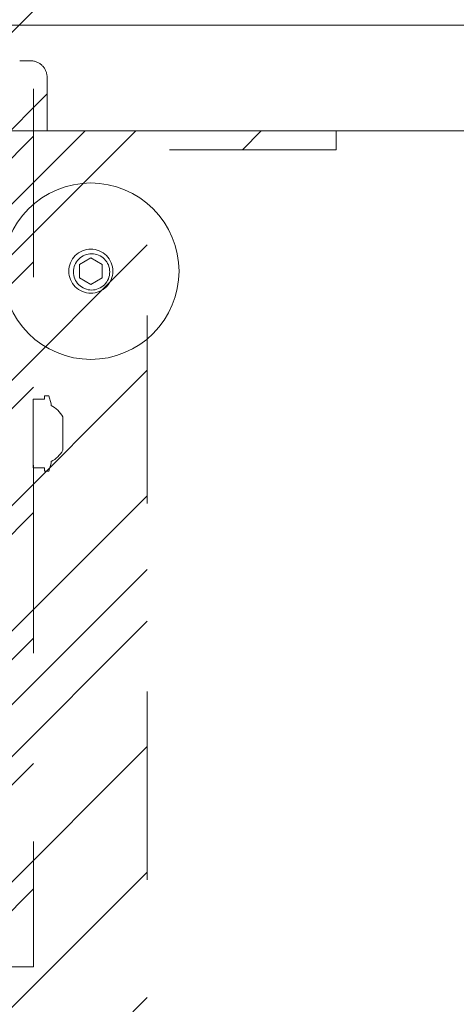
# Model space of a CAD drawing. Header units: inches. Extents: x -416 to -272, y -73 to 47.
# Tile 60 of 206: x -404.51 to -401.41, y -9.23 to -2.25. Entities that reach past the tile are written whole.
import ezdxf

# ---------------------------------------------------------------- set-up
doc = ezdxf.new("R2010")
doc.units = ezdxf.units.IN
doc.header["$LTSCALE"] = 32
doc.header["$MEASUREMENT"] = 0
doc.linetypes.add('Dash Style-1', pattern=[0.083328, 0.041656, -0.041672])
for name, color, linetype, lineweight in [('DashLine', 7, 'Continuous', 13), ('DashLineFill', 7, 'Dash Style-1', 13), ('Drawing', 7, 'Continuous', 18), ('Metal-Black', 7, 'Continuous', 18), ('None', 7, 'Continuous', 18), ('SolidLine', 7, 'Continuous', 15), ('Wood_1-H', 7, 'Continuous', 13)]:
    doc.layers.add(name, color=color, linetype=linetype, lineweight=lineweight)
pattern_1 = [(45, (0, 0), (-1.613, 1.9357), []), (45, (-1.0608, 1.0608), (-0.472346, 0.41676), [])]

# ---------------------------------------------------------------- blocks, each defined once
blk = doc.blocks.new('1BP8DW-Leveler (2D)')
at = {"layer": 'DashLine', "flags": 128}
for points in [[(0.625, 0), (0.622, -0.0613), (0.613, -0.1219), (0.5981, -0.1814), (0.5774, -0.2392), (0.5512, -0.2946), (0.5197, -0.3472), (0.4831, -0.3965), (0.4419, -0.4419), (0.3965, -0.4831), (0.3472, -0.5197), (0.2946, -0.5512), (0.2392, -0.5774), (0.1814, -0.5981), (0.1219, -0.613), (0.0613, -0.622), (0, -0.625), (-0.0613, -0.622), (-0.1219, -0.613), (-0.1814, -0.5981), (-0.2392, -0.5774), (-0.2946, -0.5512), (-0.3472, -0.5197), (-0.3965, -0.4831), (-0.4419, -0.4419), (-0.4831, -0.3965), (-0.5197, -0.3472), (-0.5512, -0.2946), (-0.5774, -0.2392), (-0.5981, -0.1814), (-0.613, -0.1219), (-0.622, -0.0613), (-0.625, 0), (-0.622, 0.0613), (-0.613, 0.1219), (-0.5981, 0.1814), (-0.5774, 0.2392), (-0.5512, 0.2946), (-0.5197, 0.3472), (-0.4831, 0.3965), (-0.4419, 0.4419), (-0.3965, 0.4831), (-0.3472, 0.5197), (-0.2946, 0.5512), (-0.2392, 0.5774), (-0.1814, 0.5981), (-0.1219, 0.613), (-0.0613, 0.622), (0, 0.625), (0.0613, 0.622), (0.1219, 0.613), (0.1814, 0.5981), (0.2392, 0.5774), (0.2946, 0.5512), (0.3472, 0.5197), (0.3965, 0.4831), (0.4419, 0.4419), (0.4831, 0.3965), (0.5197, 0.3472), (0.5512, 0.2946), (0.5774, 0.2392), (0.5981, 0.1814), (0.613, 0.1219), (0.622, 0.0613)], [(0, 0.1562), (0.0153, 0.1555), (0.0305, 0.1532), (0.0454, 0.1495), (0.0598, 0.1444), (0.0737, 0.1378), (0.0868, 0.1299), (0.0991, 0.1208), (0.1105, 0.1105), (0.1208, 0.0991), (0.1299, 0.0868), (0.1378, 0.0737), (0.1444, 0.0598), (0.1495, 0.0454), (0.1532, 0.0305), (0.1555, 0.0153), (0.1562, 0), (0.1555, -0.0153), (0.1532, -0.0305), (0.1495, -0.0454), (0.1444, -0.0598), (0.1378, -0.0737), (0.1299, -0.0868), (0.1208, -0.0991), (0.1105, -0.1105), (0.0991, -0.1208), (0.0868, -0.1299), (0.0737, -0.1378), (0.0598, -0.1444), (0.0454, -0.1495), (0.0305, -0.1532), (0.0153, -0.1555), (0, -0.1562), (-0.0153, -0.1555), (-0.0305, -0.1532), (-0.0454, -0.1495), (-0.0598, -0.1444), (-0.0737, -0.1378), (-0.0868, -0.1299), (-0.0991, -0.1208), (-0.1105, -0.1105), (-0.1208, -0.0991), (-0.1299, -0.0868), (-0.1378, -0.0737), (-0.1444, -0.0598), (-0.1495, -0.0454), (-0.1532, -0.0305), (-0.1555, -0.0153), (-0.1562, 0), (-0.1555, 0.0153), (-0.1532, 0.0305), (-0.1495, 0.0454), (-0.1444, 0.0598), (-0.1378, 0.0737), (-0.1299, 0.0868), (-0.1208, 0.0991), (-0.1105, 0.1105), (-0.0991, 0.1208), (-0.0868, 0.1299), (-0.0737, 0.1378), (-0.0598, 0.1444), (-0.0454, 0.1495), (-0.0305, 0.1532), (-0.0153, 0.1555)], [(0, 0.0937), (-0.0812, 0.0469), (-0.0812, -0.0469), (0, -0.0938), (0.0812, -0.0469), (0.0812, 0.0469)]]:
    blk.add_lwpolyline(points, close=True, dxfattribs=at)
blk = doc.blocks.new('1BRPX8-Util_Bkt_Lg-F (2D)')
at = {"layer": 'DashLineFill', "linetype": 'Continuous', "lineweight": 13}
h = blk.add_hatch(dxfattribs=at)
h.set_pattern_fill('Steel', color=253, style=0, pattern_type=2)
h.set_pattern_definition(pattern_1)
edge = h.paths.add_edge_path()
edge.add_line((-4.4685, 7.5394), (-2.4213, 7.5394))
edge.add_line((-2.4213, 7.5394), (-2.4213, 7.9173))
edge.add_arc((-2.3031, 7.9173), 0.1181, 90, 180, ccw=False)
edge.add_line((-2.3031, 8.0354), (2.3031, 8.0354))
edge.add_arc((2.3031, 7.9173), 0.1181, 0, 90, ccw=False)
edge.add_line((2.4213, 7.9173), (2.4213, 7.5394))
edge.add_line((2.4213, 7.5394), (4.4685, 7.5394))
edge.add_line((4.4685, 7.5394), (4.4685, 7.4055))
edge.add_line((4.4685, 7.4055), (3.1299, 7.4055))
edge.add_line((3.1299, 7.4055), (3.1299, -2.0118))
edge.add_line((3.1299, -2.0118), (4.4685, -2.0118))
edge.add_line((4.4685, -2.0118), (4.4685, -2.1457))
edge.add_line((4.4685, -2.1457), (2.4213, -2.1457))
edge.add_line((2.4213, -2.1457), (2.4213, -2.5236))
edge.add_arc((2.3031, -2.5236), 0.1181, 270, 360, ccw=False)
edge.add_line((2.3031, -2.6417), (-2.3031, -2.6417))
edge.add_arc((-2.3031, -2.5236), 0.1181, 180, 270, ccw=False)
edge.add_line((-2.4213, -2.5236), (-2.4213, -2.1457))
edge.add_line((-2.4213, -2.1457), (-4.4685, -2.1457))
edge.add_line((-4.4685, -2.1457), (-4.4685, -2.0118))
edge.add_line((-4.4685, -2.0118), (-3.1299, -2.0118))
edge.add_line((-3.1299, -2.0118), (-3.1299, 7.4055))
edge.add_line((-3.1299, 7.4055), (-4.4685, 7.4055))
edge.add_line((-4.4685, 7.4055), (-4.4685, 7.5394))
at = {"layer": 'DashLineFill', "flags": 128}
blk.add_lwpolyline([(-4.4685, 7.5394), (-2.4213, 7.5394), (-2.4213, 7.9173, -0.414214), (-2.3031, 8.0354), (2.3031, 8.0354, -0.414214), (2.4213, 7.9173), (2.4213, 7.5394), (4.4685, 7.5394), (4.4685, 7.4055), (3.1299, 7.4055), (3.1299, -2.0118), (4.4685, -2.0118), (4.4685, -2.1457), (2.4213, -2.1457), (2.4213, -2.5236, -0.414214), (2.3031, -2.6417), (-2.3031, -2.6417, -0.414214), (-2.4213, -2.5236), (-2.4213, -2.1457), (-4.4685, -2.1457), (-4.4685, -2.0118), (-3.1299, -2.0118), (-3.1299, 7.4055), (-4.4685, 7.4055)], format="xyb", close=True, dxfattribs=at)
at = {"layer": 'SolidLine', "flags": 128}
blk.add_lwpolyline([(-2.7362, -1.0172), (-2.7236, -1.0178), (-2.7112, -1.0196), (-2.6989, -1.0227), (-2.687, -1.027), (-2.6756, -1.0323), (-2.6648, -1.0388), (-2.6547, -1.0463), (-2.6454, -1.0548), (-2.6369, -1.0641), (-2.6294, -1.0743), (-2.6229, -1.0851), (-2.6175, -1.0965), (-2.6133, -1.1084), (-2.6102, -1.1206), (-2.6083, -1.1331), (-2.6077, -1.1457), (-2.6083, -1.1583), (-2.6102, -1.1707), (-2.6133, -1.183), (-2.6175, -1.1948), (-2.6229, -1.2062), (-2.6294, -1.2171), (-2.6369, -1.2272), (-2.6454, -1.2365), (-2.6547, -1.245), (-2.6648, -1.2525), (-2.6756, -1.259), (-2.687, -1.2644), (-2.6989, -1.2686), (-2.7112, -1.2717), (-2.7236, -1.2736), (-2.7362, -1.2742), (-2.7488, -1.2736), (-2.7613, -1.2717), (-2.7735, -1.2686), (-2.7854, -1.2644), (-2.7968, -1.259), (-2.8076, -1.2525), (-2.8177, -1.245), (-2.8271, -1.2365), (-2.8356, -1.2272), (-2.8431, -1.2171), (-2.8495, -1.2062), (-2.8549, -1.1948), (-2.8592, -1.183), (-2.8623, -1.1707), (-2.8641, -1.1583), (-2.8647, -1.1457), (-2.8641, -1.1331), (-2.8623, -1.1206), (-2.8592, -1.1084), (-2.8549, -1.0965), (-2.8495, -1.0851), (-2.8431, -1.0743), (-2.8356, -1.0641), (-2.8271, -1.0548), (-2.8177, -1.0463), (-2.8076, -1.0388), (-2.7968, -1.0323), (-2.7854, -1.027), (-2.7735, -1.0227), (-2.7613, -1.0196), (-2.7488, -1.0178)], close=True, dxfattribs=at)
at = {"layer": 'Metal-Black', "color": 7}
blk.add_blockref('1BP8DW-Leveler (2D)', (-2.7308, -1.1507), dxfattribs=at)
blk = doc.blocks.new('Group-97')
at = {"layer": 'DashLine', "flags": 128}
blk.add_lwpolyline([(54.3602, -10.4528), (71.2598, -10.4528), (71.2598, -11.2008), (54.3602, -11.2008)], close=True, dxfattribs=at)
at = {"layer": 'SolidLine', "flags": 128}
blk.add_lwpolyline([(0.7874, -0.7677), (71.2598, -0.7677), (71.2598, -11.2008), (0.7874, -11.2008)], close=True, dxfattribs=at)
at = {"layer": 'Wood_1-H', "color": 7}
blk.add_blockref('1BRPX8-Util_Bkt_Lg-F (2D)', (62.9921, -8.3071), dxfattribs=at)
blk = doc.blocks.new('TL14_upper_leg (2D)')
at = {"layer": 'SolidLine', "flags": 128}
blk.add_lwpolyline([(-2.3228, 0.2437), (-2.4016, 0.2437), (-2.4016, 0.2677), (-2.4341, 0.2677), (-2.4493, 0.2108), (-2.4493, 0.1992, 0.157975), (-2.5315, 0.1181), (-2.5315, -0.1181, 0.156027), (-2.4493, -0.1991), (-2.4493, -0.2108), (-2.4341, -0.2677), (-2.4016, -0.2677), (-2.4016, -0.2437), (-2.3228, -0.2437)], format="xyb", close=True, dxfattribs=at)
blk = doc.blocks.new('1BRPT9-Bracket (2D)')
at = {"layer": 'DashLineFill', "linetype": 'Continuous', "lineweight": 13}
h = blk.add_hatch(dxfattribs=at)
h.set_pattern_fill('Steel', color=253, style=0, pattern_type=2)
h.set_pattern_definition(pattern_1)
edge = h.paths.add_edge_path()
edge.add_line((-2.3221, -8.7402), (-2.3221, 8.7402))
edge.add_line((-2.3221, 8.7402), (1.6779, 8.7402))
edge.add_arc((1.6779, 8.4882), 0.252, 0, 90, ccw=False)
edge.add_line((1.9299, 8.4882), (1.9299, 7.4803))
edge.add_line((1.9299, 7.4803), (2.3236, 7.4611))
edge.add_line((2.3236, 7.4611), (2.3236, -7.4803))
edge.add_line((2.3236, -7.4803), (1.9299, -7.4803))
edge.add_line((1.9299, -7.4803), (1.9299, -8.4882))
edge.add_arc((1.6779, -8.4882), 0.252, -90, 0, ccw=False)
edge.add_line((1.6779, -8.7402), (-2.3221, -8.7402))
at = {"layer": 'DashLineFill', "flags": 128}
blk.add_lwpolyline([(-2.3221, -8.7402), (-2.3221, 8.7402), (1.6779, 8.7402, -0.414214), (1.9299, 8.4882), (1.9299, 7.4803), (2.3236, 7.4611), (2.3236, -7.4803), (1.9299, -7.4803), (1.9299, -8.4882, -0.414214), (1.6779, -8.7402)], format="xyb", close=True, dxfattribs=at)
blk = doc.blocks.new('Group-98')
at = {"layer": 'None', "color": 7, "rotation": 180}
blk.add_blockref('1BRPT9-Bracket (2D)', (62.9921, -12.0079), dxfattribs=at)
at = {"layer": 'None', "color": 7}
blk.add_blockref('TL14_upper_leg (2D)', (62.9921, -8.3071), dxfattribs=at)
blk = doc.blocks.new('Group-99')
at = {"layer": 'None'}
blk.add_blockref('Group-97', (0, 0), dxfattribs=at)
blk.add_blockref('Group-98', (0, 0), dxfattribs=at)
blk = doc.blocks.new('SL Credenza Desk (2D)-2')
at = {"layer": 'None'}
blk.add_blockref('Group-99', (0, 0), dxfattribs=at)
at = {"layer": 'Drawing', "color": 0, "flags": 1}
for tag in ['Tag', 'Catalog', 'Option1', 'Option2', 'Option3', 'Option4', 'Option5', 'Option6', 'Option7', 'Option8', 'Option9', 'Option10', 'Option11', 'Option12', 'Custom', 'FinishGroup', 'Discount', 'Item2', 'Item3', 'Item6', 'Item9', 'Item10', 'Item12', 'Item13', 'Item16', 'Item19', 'Item20', 'Item21', 'Item22', 'Item23', 'Item24', 'Item25', 'Item8', 'Item18', 'Item1', 'Item4', 'Item5', 'Item7', 'Item11', 'Item14', 'Item15', 'Item17']:
    blk.add_attdef(tag, (-56.2887, 1.4853), '', height=0.00709, dxfattribs=at)
blk = doc.blocks.new('Group-100')
at = {"layer": 'Drawing', "rotation": 180}
blk.add_blockref('SL Credenza Desk (2D)-2', (15.7192, 1.4853), dxfattribs=at)
at = {"layer": 'Drawing', "color": 0, "flags": 1}
for tag in ['Tag', 'Catalog', 'Option1', 'Option2', 'Option3', 'Option4', 'Option5', 'Option6', 'Option7', 'Option8', 'Option9', 'Option10', 'Option11', 'Option12', 'Custom', 'FinishGroup', 'Discount', 'Item2', 'Item3', 'Item6', 'Item9', 'Item10', 'Item12', 'Item13', 'Item16', 'Item19', 'Item20', 'Item21', 'Item22', 'Item23', 'Item24', 'Item25', 'Item8', 'Item18', 'Item1', 'Item4', 'Item5', 'Item7', 'Item11', 'Item14', 'Item15', 'Item17']:
    blk.add_attdef(tag, (-56.2887, 1.4853), '', height=0.00709, dxfattribs=at)

msp = doc.modelspace()

# ---------------------------------------------------------------- block references
at = {"layer": 'Drawing', "color": 7}
msp.add_blockref('Group-100', (-359.4593, -14.9775), dxfattribs=at)

doc.saveas('drawing.dxf')
